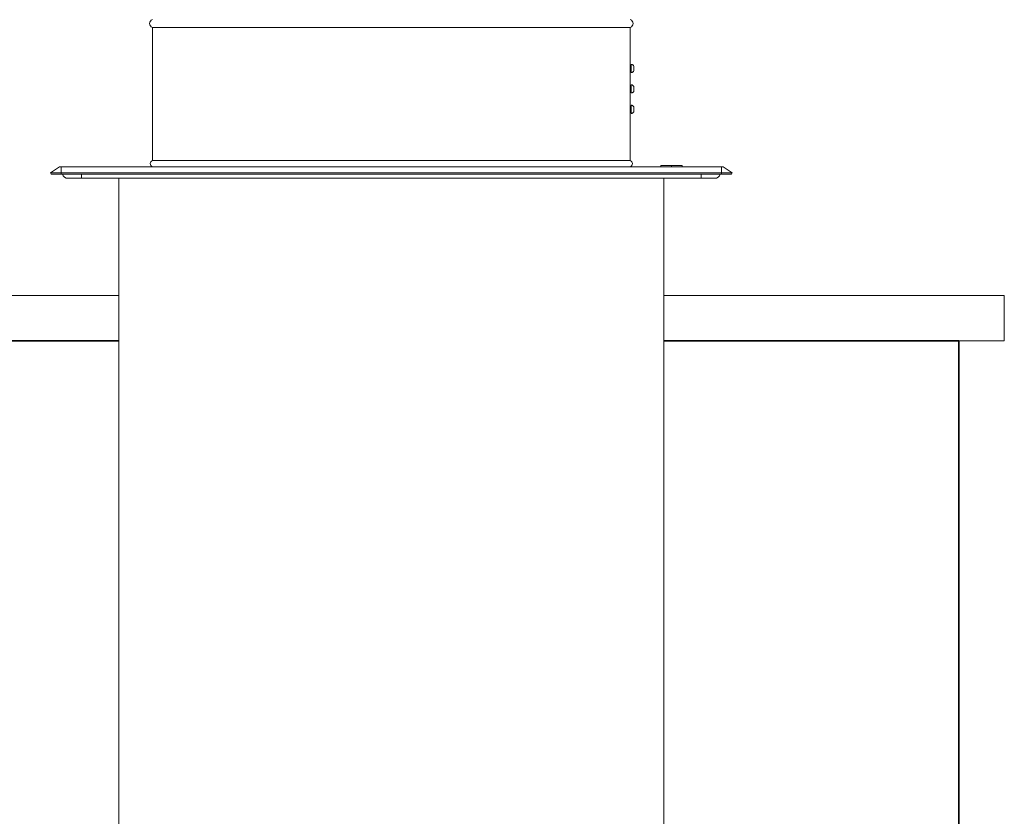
# Model space of a CAD drawing. Header units: millimetres. Extents: x -8040 to 8760, y -10081 to -7111.
# Tile 18 of 22: x 5973 to 6081, y -7790 to -7702. Entities that reach past the tile are written whole.
import ezdxf

# ---------------------------------------------------------------- set-up
doc = ezdxf.new("R2010")
doc.units = ezdxf.units.MM
for name, color, linetype, lineweight in [('PG_WIDOKOWE_CIENKIE', 1, 'Continuous', 18), ('PG_WYPOSAŻENIE', 1, 'Continuous', 18), ('PG_ŚCIANY_SŁUPY', 4, 'Continuous', 35)]:
    doc.layers.add(name, color=color, linetype=linetype, lineweight=lineweight)

# ---------------------------------------------------------------- blocks, each defined once
blk = doc.blocks.new('Darco')
at = {"extrusion": (0, 1, 0)}
for p, q in [((218.748, -885.198), (183.658, -885.198)), ((183.658, -885.198), (183.658, -888.05)), ((218.748, -885.198), (218.748, -894.974)), ((183.589, -888.06), (183.659, -888.06)), ((183.589, -888.37), (183.659, -888.37)), ((183.658, -888.38), (183.658, -889.55)), ((183.589, -889.56), (183.659, -889.56)), ((183.589, -889.87), (183.659, -889.87)), ((183.658, -889.88), (183.658, -891.05)), ((183.589, -891.06), (183.659, -891.06)), ((183.589, -891.37), (183.659, -891.37)), ((183.658, -891.38), (183.658, -894.974)), ((176.838, -895.432), (176.182, -895.891)), ((176.838, -895.432), (176.953, -895.432)), ((176.953, -895.432), (176.953, -895.891)), ((176.953, -895.432), (225.453, -895.432)), ((179.861, -895.432), (179.861, -895.332)), ((180.643, -895.432), (180.643, -895.332)), ((181.425, -895.432), (181.425, -895.332)), ((183.658, -894.974), (201.203, -894.974)), ((201.203, -894.974), (218.748, -894.974)), ((225.453, -895.432), (225.453, -895.891)), ((225.453, -895.432), (225.569, -895.432)), ((225.569, -895.432), (226.225, -895.891)), ((176.182, -895.891), (176.239, -895.973)), ((176.182, -895.891), (176.953, -895.891)), ((176.239, -895.973), (176.953, -895.973)), ((176.953, -895.891), (176.953, -895.973)), ((176.953, -895.891), (225.453, -895.891)), ((176.953, -895.973), (225.453, -895.973)), ((178.453, -896.282), (177.453, -896.282)), ((178.453, -896.282), (178.453, -895.973)), ((178.453, -896.282), (223.953, -896.282)), ((223.953, -896.282), (223.953, -895.973)), ((224.953, -896.282), (223.953, -896.282)), ((225.453, -895.891), (225.453, -895.973)), ((225.453, -895.891), (226.225, -895.891)), ((225.453, -895.973), (226.167, -895.973)), ((226.225, -895.891), (226.167, -895.973))]:
    blk.add_line(p, q, dxfattribs=at)
for centre, radius, start, end in [((183.758, -884.915), 0.3, 109.47122, 250.52878), ((218.648, -884.915), 0.3, 289.47122, 70.52878), ((183.758, -895.203), 0.25, 113.57818, 246.42182), ((218.648, -895.203), 0.25, 293.57818, 66.42182), ((177.453, -895.882), 0.4, 193.14369, 270), ((224.953, -895.882), 0.4, 270, 346.85631)]:
    blk.add_arc(centre, radius, start, end)
for centre, major_axis, start_param, end_param in [((183.589, -888.215), (0, -0.3), 2.113749, 4.712389), ((183.589, -888.215), (0, 0.155), 0, 3.141593), ((183.589, -888.215), (0, -0.3), 4.712389, 7.311029), ((183.589, -889.715), (0, -0.3), 2.113749, 4.712389), ((183.589, -889.715), (0, 0.155), 0, 3.141593), ((183.589, -889.715), (0, -0.3), 4.712389, 7.311029), ((183.589, -891.215), (0, -0.3), 2.113749, 4.712389), ((183.589, -891.215), (0, 0.155), 0, 3.141593), ((183.589, -891.215), (0, -0.3), 4.712389, 7.311029)]:
    blk.add_ellipse(centre, major_axis=major_axis, ratio=0.000142, start_param=start_param, end_param=end_param)
for points, knots in [([(183.589, -888.515), (183.568, -888.515), (183.546, -888.511), (183.505, -888.498), (183.486, -888.487), (183.452, -888.462), (183.437, -888.446), (183.413, -888.411), (183.403, -888.392), (183.394, -888.361), (183.392, -888.351), (183.39, -888.335), (183.39, -888.33), (183.389, -888.322), (183.389, -888.32), (183.389, -888.318), (183.389, -888.318), (183.389, -888.317), (183.389, -888.317), (183.389, -888.317), (183.389, -888.316), (183.389, -888.316), (183.389, -888.316), (183.389, -888.315), (183.389, -888.315), (183.389, -888.315), (183.389, -888.315), (183.389, -888.313), (183.389, -888.311), (183.389, -888.305), (183.389, -888.299), (183.389, -888.284), (183.389, -888.276), (183.389, -888.258), (183.389, -888.248), (183.389, -888.227), (183.389, -888.216), (183.389, -888.195), (183.389, -888.185), (183.389, -888.165), (183.389, -888.156), (183.389, -888.14), (183.389, -888.133), (183.389, -888.123), (183.389, -888.119), (183.389, -888.116), (183.389, -888.115), (183.389, -888.114), (183.389, -888.114), (183.389, -888.114), (183.389, -888.113), (183.389, -888.113), (183.389, -888.113), (183.389, -888.111), (183.389, -888.11), (183.389, -888.108), (183.389, -888.107), (183.39, -888.103), (183.39, -888.1), (183.391, -888.087), (183.393, -888.077), (183.4, -888.047), (183.408, -888.027), (183.431, -887.991), (183.445, -887.974), (183.478, -887.947), (183.497, -887.936), (183.537, -887.921), (183.558, -887.916), (183.582, -887.915), (183.586, -887.915), (183.589, -887.915)], [0, 0, 0, 0, 0.648583, 0.648583, 1.28545, 1.28545, 1.922737, 1.922737, 2.560009, 2.560009, 2.875558, 2.875558, 3.034935, 3.034935, 3.094739, 3.094739, 3.104241, 3.104241, 3.112296, 3.112296, 3.120401, 3.120401, 3.136786, 3.136786, 3.168907, 3.168907, 3.241284, 3.241284, 3.459508, 3.459508, 3.801847, 3.801847, 4.121441, 4.121441, 4.440501, 4.440501, 4.759365, 4.759365, 5.078184, 5.078184, 5.397021, 5.397021, 5.715967, 5.715967, 6.035345, 6.035345, 6.19611, 6.19611, 6.213544, 6.213544, 6.221637, 6.221637, 6.229726, 6.229726, 6.262572, 6.262572, 6.294588, 6.294588, 6.390632, 6.390632, 6.679389, 6.679389, 7.323547, 7.323547, 7.960565, 7.960565, 8.597847, 8.597847, 9.235119, 9.235119, 9.33575, 9.33575, 9.33575, 9.33575]), ([(183.658, -888.05), (183.658, -888.05), (183.658, -888.051), (183.659, -888.055), (183.659, -888.058), (183.659, -888.067), (183.659, -888.072), (183.659, -888.084), (183.659, -888.091), (183.659, -888.106), (183.659, -888.114), (183.659, -888.132), (183.659, -888.142), (183.659, -888.162), (183.659, -888.173), (183.659, -888.194), (183.659, -888.205), (183.659, -888.215)], [7.483251, 7.483251, 7.483251, 7.483251, 7.769212, 7.769212, 8.079981, 8.079981, 8.390749, 8.390749, 8.701518, 8.701518, 9.012286, 9.012286, 9.323055, 9.323055, 9.633823, 9.633823, 9.944592, 9.944592, 9.944592, 9.944592]), ([(183.659, -888.215), (183.659, -888.225), (183.659, -888.236), (183.659, -888.257), (183.659, -888.268), (183.659, -888.288), (183.659, -888.298), (183.659, -888.316), (183.659, -888.324), (183.659, -888.339), (183.659, -888.346), (183.659, -888.358), (183.659, -888.363), (183.659, -888.372), (183.659, -888.375), (183.658, -888.379), (183.658, -888.38), (183.658, -888.38)], [0, 0, 0, 0, 0.310768, 0.310768, 0.621537, 0.621537, 0.932305, 0.932305, 1.243074, 1.243074, 1.553842, 1.553842, 1.864611, 1.864611, 2.175379, 2.175379, 2.461341, 2.461341, 2.461341, 2.461341]), ([(183.589, -890.015), (183.568, -890.015), (183.546, -890.011), (183.505, -889.998), (183.486, -889.987), (183.452, -889.962), (183.437, -889.946), (183.413, -889.911), (183.403, -889.892), (183.394, -889.861), (183.392, -889.851), (183.39, -889.835), (183.39, -889.83), (183.389, -889.822), (183.389, -889.82), (183.389, -889.818), (183.389, -889.818), (183.389, -889.817), (183.389, -889.817), (183.389, -889.817), (183.389, -889.816), (183.389, -889.816), (183.389, -889.816), (183.389, -889.815), (183.389, -889.815), (183.389, -889.815), (183.389, -889.815), (183.389, -889.813), (183.389, -889.811), (183.389, -889.805), (183.389, -889.799), (183.389, -889.784), (183.389, -889.776), (183.389, -889.758), (183.389, -889.748), (183.389, -889.727), (183.389, -889.716), (183.389, -889.695), (183.389, -889.685), (183.389, -889.665), (183.389, -889.656), (183.389, -889.64), (183.389, -889.633), (183.389, -889.623), (183.389, -889.619), (183.389, -889.616), (183.389, -889.615), (183.389, -889.614), (183.389, -889.614), (183.389, -889.614), (183.389, -889.613), (183.389, -889.613), (183.389, -889.613), (183.389, -889.611), (183.389, -889.61), (183.389, -889.608), (183.389, -889.607), (183.39, -889.603), (183.39, -889.6), (183.391, -889.587), (183.393, -889.577), (183.4, -889.547), (183.408, -889.527), (183.431, -889.491), (183.445, -889.474), (183.478, -889.447), (183.497, -889.436), (183.537, -889.421), (183.558, -889.416), (183.582, -889.415), (183.586, -889.415), (183.589, -889.415)], [0, 0, 0, 0, 0.648583, 0.648583, 1.28545, 1.28545, 1.922737, 1.922737, 2.560009, 2.560009, 2.875558, 2.875558, 3.034935, 3.034935, 3.094739, 3.094739, 3.104241, 3.104241, 3.112296, 3.112296, 3.120401, 3.120401, 3.136786, 3.136786, 3.168907, 3.168907, 3.241284, 3.241284, 3.459508, 3.459508, 3.801847, 3.801847, 4.121441, 4.121441, 4.440501, 4.440501, 4.759365, 4.759365, 5.078184, 5.078184, 5.397021, 5.397021, 5.715967, 5.715967, 6.035345, 6.035345, 6.19611, 6.19611, 6.213544, 6.213544, 6.221637, 6.221637, 6.229726, 6.229726, 6.262572, 6.262572, 6.294588, 6.294588, 6.390632, 6.390632, 6.679389, 6.679389, 7.323547, 7.323547, 7.960565, 7.960565, 8.597847, 8.597847, 9.235119, 9.235119, 9.33575, 9.33575, 9.33575, 9.33575]), ([(183.658, -889.55), (183.658, -889.55), (183.658, -889.551), (183.659, -889.555), (183.659, -889.558), (183.659, -889.567), (183.659, -889.572), (183.659, -889.584), (183.659, -889.591), (183.659, -889.606), (183.659, -889.614), (183.659, -889.632), (183.659, -889.642), (183.659, -889.662), (183.659, -889.673), (183.659, -889.694), (183.659, -889.705), (183.659, -889.715)], [7.483251, 7.483251, 7.483251, 7.483251, 7.769212, 7.769212, 8.079981, 8.079981, 8.390749, 8.390749, 8.701518, 8.701518, 9.012286, 9.012286, 9.323055, 9.323055, 9.633823, 9.633823, 9.944592, 9.944592, 9.944592, 9.944592]), ([(183.659, -889.715), (183.659, -889.725), (183.659, -889.736), (183.659, -889.757), (183.659, -889.768), (183.659, -889.788), (183.659, -889.798), (183.659, -889.816), (183.659, -889.824), (183.659, -889.839), (183.659, -889.846), (183.659, -889.858), (183.659, -889.863), (183.659, -889.872), (183.659, -889.875), (183.658, -889.879), (183.658, -889.88), (183.658, -889.88)], [0, 0, 0, 0, 0.310768, 0.310768, 0.621537, 0.621537, 0.932305, 0.932305, 1.243074, 1.243074, 1.553842, 1.553842, 1.864611, 1.864611, 2.175379, 2.175379, 2.461341, 2.461341, 2.461341, 2.461341]), ([(183.589, -891.515), (183.568, -891.515), (183.546, -891.511), (183.505, -891.498), (183.486, -891.487), (183.452, -891.462), (183.437, -891.446), (183.413, -891.411), (183.403, -891.392), (183.394, -891.361), (183.392, -891.351), (183.39, -891.335), (183.39, -891.33), (183.389, -891.322), (183.389, -891.32), (183.389, -891.318), (183.389, -891.318), (183.389, -891.317), (183.389, -891.317), (183.389, -891.317), (183.389, -891.316), (183.389, -891.316), (183.389, -891.316), (183.389, -891.315), (183.389, -891.315), (183.389, -891.315), (183.389, -891.315), (183.389, -891.313), (183.389, -891.311), (183.389, -891.305), (183.389, -891.299), (183.389, -891.284), (183.389, -891.276), (183.389, -891.258), (183.389, -891.248), (183.389, -891.227), (183.389, -891.216), (183.389, -891.195), (183.389, -891.185), (183.389, -891.165), (183.389, -891.156), (183.389, -891.14), (183.389, -891.133), (183.389, -891.123), (183.389, -891.119), (183.389, -891.116), (183.389, -891.115), (183.389, -891.114), (183.389, -891.114), (183.389, -891.114), (183.389, -891.113), (183.389, -891.113), (183.389, -891.113), (183.389, -891.111), (183.389, -891.11), (183.389, -891.108), (183.389, -891.107), (183.39, -891.103), (183.39, -891.1), (183.391, -891.087), (183.393, -891.077), (183.4, -891.047), (183.408, -891.027), (183.431, -890.991), (183.445, -890.974), (183.478, -890.947), (183.497, -890.936), (183.537, -890.921), (183.558, -890.916), (183.582, -890.915), (183.586, -890.915), (183.589, -890.915)], [0, 0, 0, 0, 0.648583, 0.648583, 1.28545, 1.28545, 1.922737, 1.922737, 2.560009, 2.560009, 2.875558, 2.875558, 3.034935, 3.034935, 3.094739, 3.094739, 3.104241, 3.104241, 3.112296, 3.112296, 3.120401, 3.120401, 3.136786, 3.136786, 3.168907, 3.168907, 3.241284, 3.241284, 3.459508, 3.459508, 3.801847, 3.801847, 4.121441, 4.121441, 4.440501, 4.440501, 4.759365, 4.759365, 5.078184, 5.078184, 5.397021, 5.397021, 5.715967, 5.715967, 6.035345, 6.035345, 6.19611, 6.19611, 6.213544, 6.213544, 6.221637, 6.221637, 6.229726, 6.229726, 6.262572, 6.262572, 6.294588, 6.294588, 6.390632, 6.390632, 6.679389, 6.679389, 7.323547, 7.323547, 7.960565, 7.960565, 8.597847, 8.597847, 9.235119, 9.235119, 9.33575, 9.33575, 9.33575, 9.33575]), ([(183.658, -891.05), (183.658, -891.05), (183.658, -891.051), (183.659, -891.055), (183.659, -891.058), (183.659, -891.067), (183.659, -891.072), (183.659, -891.084), (183.659, -891.091), (183.659, -891.106), (183.659, -891.114), (183.659, -891.132), (183.659, -891.142), (183.659, -891.162), (183.659, -891.173), (183.659, -891.194), (183.659, -891.205), (183.659, -891.215)], [7.483251, 7.483251, 7.483251, 7.483251, 7.769212, 7.769212, 8.079981, 8.079981, 8.390749, 8.390749, 8.701518, 8.701518, 9.012286, 9.012286, 9.323055, 9.323055, 9.633823, 9.633823, 9.944592, 9.944592, 9.944592, 9.944592]), ([(183.659, -891.215), (183.659, -891.225), (183.659, -891.236), (183.659, -891.257), (183.659, -891.268), (183.659, -891.288), (183.659, -891.298), (183.659, -891.316), (183.659, -891.324), (183.659, -891.339), (183.659, -891.346), (183.659, -891.358), (183.659, -891.363), (183.659, -891.372), (183.659, -891.375), (183.658, -891.379), (183.658, -891.38), (183.658, -891.38)], [0, 0, 0, 0, 0.310768, 0.310768, 0.621537, 0.621537, 0.932305, 0.932305, 1.243074, 1.243074, 1.553842, 1.553842, 1.864611, 1.864611, 2.175379, 2.175379, 2.461341, 2.461341, 2.461341, 2.461341]), ([(179.861, -895.332), (179.861, -895.332), (179.869, -895.332), (179.902, -895.332), (179.926, -895.332), (180.019, -895.332), (180.106, -895.332), (180.336, -895.332), (180.484, -895.332), (180.643, -895.332)], [-1.359369, -1.359369, -1.359369, -1.359369, -1.133792, -1.133792, -0.913977, -0.913977, -0.504213, -0.504213, 0, 0, 0, 0]), ([(180.643, -895.332), (180.709, -895.332), (180.778, -895.332), (180.905, -895.332), (180.964, -895.332), (181.079, -895.332), (181.134, -895.332), (181.223, -895.332), (181.265, -895.332), (181.339, -895.332), (181.366, -895.332), (181.415, -895.332), (181.425, -895.332), (181.425, -895.332)], [-1.307038, -1.307038, -1.307038, -1.307038, -1.034926, -1.034926, -0.805647, -0.805647, -0.584772, -0.584772, -0.419239, -0.419239, -0.25432, -0.25432, 0, 0, 0, 0])]:
    blk.add_open_spline(points, degree=3, knots=knots)

msp = doc.modelspace()

# ---------------------------------------------------------------- linework, layer by layer
at = {"layer": 'PG_WIDOKOWE_CIENKIE', "color": 18, "true_color": 0x000000}
for p, q in [((5983.55, -8731.74), (5983.55, -7719.83)), ((6043.55, -8731.74), (6043.55, -7719.83))]:
    msp.add_line(p, q, dxfattribs=at)
for points in [[(5509.83, -7732.74), (5983.55, -7732.74)], [(5983.55, -7732.74), (5881.05, -7732.74)], [(6047.05, -7732.74), (6043.55, -7732.74)], [(6043.55, -7732.74), (6081.05, -7732.74), (6081.05, -7737.74), (6043.55, -7737.74)], [(5983.55, -7737.74), (5509.83, -7737.74)]]:
    msp.add_lwpolyline(points, dxfattribs=at)
at = {"layer": 'PG_ŚCIANY_SŁUPY', "color": 18, "true_color": 0x000000}
for points in [[(5983.55, -7737.74), (5509.83, -7737.74)], [(6076.05, -7737.74), (6043.55, -7737.74)], [(6076.05, -7875.74), (6076.05, -7737.74)]]:
    msp.add_lwpolyline(points, dxfattribs=at)

# ---------------------------------------------------------------- block references
at = {"layer": 'PG_WYPOSAŻENIE', "color": 18, "true_color": 0x000000, "xscale": -1.5, "yscale": 1.5, "zscale": 1.5}
msp.add_blockref('Darco', (6315.35, -6375.4), dxfattribs=at)

doc.saveas('drawing.dxf')
